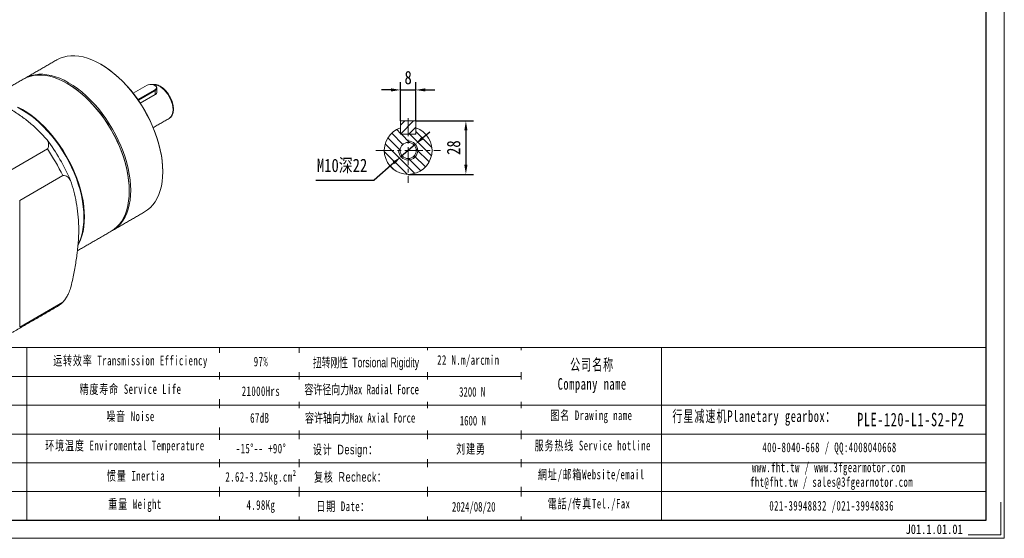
# Model space of a CAD drawing. Header units: millimetres. Extents: x -135 to 656, y -127 to 433.
# Tile 2 of 3: x 140 to 656, y -127 to 145. Entities that reach past the tile are written whole.
import ezdxf

# ---------------------------------------------------------------- set-up
doc = ezdxf.new("R2010")
doc.units = ezdxf.units.MM
doc.header["$LTSCALE"] = 1.5
doc.header["$PDSIZE"] = -1
doc.linetypes.add('CENTER', pattern=[10.16, 6.35, -1.27, 1.27, -1.27])
doc.layers.get('0').update_dxf_attribs({"lineweight": 18})
doc.layers.get('Defpoints').update_dxf_attribs({"lineweight": 18})
for name, color, linetype, lineweight in [('3中心线层', 1, 'CENTER', 18), ('5剖面线层', 2, 'Continuous', 18), ('6文字层', 3, 'Continuous', 18), ('7标注层', 4, 'Continuous', 18), ('SLD-0', 7, 'Continuous', 18), ('图框_外框线', 7, 'Continuous', 18)]:
    doc.layers.add(name, color=color, linetype=linetype, lineweight=lineweight)
doc.styles.add('TH_GBDIM', font='txt', dxfattribs={"width": 0.8})
doc.styles.add('标准', font='txt', dxfattribs={"width": 0.667})
doc.styles.add('样式 1', font='txt', dxfattribs={"width": 0.8})
doc.dimstyles.new('TH_GBDIM', dxfattribs={"dimscale": 2, "dimtxt": 3.5, "dimasz": 2.5, "dimexe": 2, "dimexo": 0, "dimgap": 1.5, "dimtad": 1, "dimdec": 1, "dimdsep": 46, "dimtxsty": 'TH_GBDIM', "dimcen": 2.5, "dimdle": 5, "dimclrd": 4, "dimclre": 4, "dimclrt": 3, "dimadec": 0, "dimazin": 2, "dimtfac": 0.714286, "dimtdec": 1, "dimtmove": 0, "dimatfit": 3, "dimfxl": 1, "dimtolj": 1, "dimarcsym": 0})

# ---------------------------------------------------------------- blocks, each defined once
blk = doc.blocks.new('*D3')
at = {"layer": '7标注层', "color": 4, "lineweight": -2}
for p, q in [((351.55, 82.63), (355.33, 85.9)), ((347.76, 79.36), (340.2, 72.81)), ((336.42, 69.54), (326.11, 60.61)), ((295.64, 60.61), (326.11, 60.61))]:
    blk.add_line(p, q, dxfattribs=at)
at = {"layer": '7标注层', "color": 4}
for points in [[(351, 83.26), (352.09, 82), (347.76, 79.36)], [(336.97, 68.91), (335.88, 70.17), (340.2, 72.81)]]:
    blk.add_solid(points, dxfattribs=at)
at = {"layer": 'Defpoints', "color": 0}
for p in [(347.76, 79.36), (340.2, 72.81)]:
    blk.add_point(p, dxfattribs=at)
at = {"layer": '7标注层', "color": 3, "insert": (309.37, 67.93), "char_height": 7, "attachment_point": 5, "style": 'TH_GBDIM'}
blk.add_mtext('\\A1;{M10深22}{}{}', dxfattribs=at)
blk = doc.blocks.new('*D4')
at = {"layer": '7标注层', "color": 4, "lineweight": -2}
for p, q in [((347.98, 91.58), (378.22, 91.58)), ((374.22, 86.58), (374.22, 68.58)), ((343.98, 63.58), (378.22, 63.58))]:
    blk.add_line(p, q, dxfattribs=at)
at = {"layer": '7标注层', "color": 4}
for points in [[(375.05, 86.58), (373.39, 86.58), (374.22, 91.58)], [(373.39, 68.58), (375.05, 68.58), (374.22, 63.58)]]:
    blk.add_solid(points, dxfattribs=at)
at = {"layer": 'Defpoints', "color": 0}
for p in [(347.98, 91.58), (343.98, 63.58), (374.22, 63.58)]:
    blk.add_point(p, dxfattribs=at)
at = {"layer": '7标注层', "color": 3, "insert": (367.8, 77.58), "char_height": 7, "attachment_point": 5, "rotation": 90, "style": 'TH_GBDIM'}
blk.add_mtext('\\A1;28', dxfattribs=at)
blk = doc.blocks.new('*D5')
at = {"layer": '7标注层', "color": 4, "lineweight": -2}
for p, q in [((339.98, 91.58), (339.98, 111.79)), ((347.98, 91.58), (347.98, 111.79)), ((334.98, 107.79), (329.98, 107.79)), ((339.98, 107.79), (347.98, 107.79)), ((352.98, 107.79), (357.98, 107.79))]:
    blk.add_line(p, q, dxfattribs=at)
at = {"layer": '7标注层', "color": 4}
for points in [[(334.98, 106.96), (334.98, 108.62), (339.98, 107.79)], [(352.98, 108.62), (352.98, 106.96), (347.98, 107.79)]]:
    blk.add_solid(points, dxfattribs=at)
at = {"layer": 'Defpoints', "color": 0}
for p in [(347.98, 107.79), (339.98, 91.58), (347.98, 91.58)]:
    blk.add_point(p, dxfattribs=at)
at = {"layer": '7标注层', "color": 3, "insert": (343.98, 114.21), "char_height": 7, "attachment_point": 5, "style": 'TH_GBDIM'}
blk.add_mtext('\\A1;8', dxfattribs=at)

msp = doc.modelspace()

# ---------------------------------------------------------------- hatches: boundary and pattern name
at = {"layer": '5剖面线层'}
h = msp.add_hatch(dxfattribs=at)
h.set_pattern_fill('ANSI31', color=256, angle=90, style=0)
h.set_pattern_definition([(135, (-162.7964, -157.567), (-2.245064, -2.245064), [])])
h.paths.add_polyline_path([(339.983501, 87.926427), (339.983501, 84.583708), (347.983501, 84.583708), (347.983501, 87.926427, -6.0856798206)])
h.paths.add_polyline_path([(348.233501, 76.083708, 1), (339.733501, 76.083708, 1)], flags=16)
h = msp.add_hatch(dxfattribs=at)
h.set_pattern_fill('ANSI31', color=256, style=0)
h.set_pattern_definition([(45, (-162.7964, -157.567), (-2.245064, 2.245064), [])])
h.paths.add_polyline_path([(347.983501, 87.926427), (347.983501, 91.583708), (343.983501, 91.583708), (343.983501, 84.583708), (347.583501, 84.583708), (347.983501, 84.983708)])
h.paths.add_polyline_path([(343.983501, 91.583708), (339.983501, 91.583708), (339.983501, 84.983708), (340.383501, 84.583708), (343.983501, 84.583708)])

# ---------------------------------------------------------------- linework, layer by layer
at = {"color": 7, "linetype": 'Continuous', "lineweight": 15}
for p, q in [((207.165513, 110.203766), (199.930792, 106.02725)), ((202.366415, 102.730794), (211.238449, 107.85251)), ((211.464723, 107.460593), (202.625294, 102.357699)), ((211.464723, 105.33283), (203.655653, 100.82475)), ((211.238449, 107.85251), (211.464723, 107.460593)), ((211.464723, 107.460593), (211.464723, 105.33283)), ((347.983501, 91.583708), (339.983501, 91.583708)), ((339.983501, 91.583708), (339.983501, 84.983708)), ((339.983501, 84.583708), (339.983501, 87.926427)), ((347.983501, 84.983708), (347.983501, 91.583708)), ((347.983501, 87.926427), (347.983501, 84.583708)), ((340.383501, 84.583708), (339.983501, 84.983708)), ((339.983501, 84.583708), (347.983501, 84.583708)), ((347.583501, 84.583708), (340.383501, 84.583708)), ((347.983501, 84.983708), (347.583501, 84.583708)), ((154.979095, 76.878199), (132.441866, 63.867734)), ((140.471203, 49.960517), (163.008432, 62.970982)), ((140.471203, -16.415762), (140.471203, 49.960517)), ((163.008432, -3.405297), (140.471203, -16.415762))]:
    msp.add_line(p, q, dxfattribs=at)
at = {"color": 7, "linetype": 'Continuous', "lineweight": 15, "flags": 128}
for points in [[(215.42452, 64.940454), (215.341647, 67.667859), (215.093444, 70.477051), (214.681181, 73.353714), (214.106951, 76.283193), (213.373688, 79.250556), (212.485127, 82.240682), (211.445795, 85.238336), (210.260988, 88.228241), (208.936742, 91.195163), (207.47981, 94.123982), (205.897609, 96.999775), (204.198206, 99.807884), (202.39026, 102.534003), (200.482984, 105.16424), (198.486098, 107.685189), (196.409776, 110.084008), (194.2646, 112.348471), (192.061498, 114.467037), (189.811701, 116.428914), (187.526671, 118.224103), (185.218052, 119.843453), (182.897609, 121.278718), (180.577166, 122.52258), (178.268546, 123.568705), (175.983516, 124.411755), (173.733719, 125.047439), (171.530618, 125.47252), (169.385441, 125.684824), (167.309119, 125.683276), (165.312232, 125.467883), (163.404957, 125.03974), (161.597011, 124.401031), (159.899478, 123.556089)], [(183.185692, 121.112358), (185.480718, 119.692601), (187.769261, 118.08733), (190.034422, 116.307753), (192.264656, 114.362936), (194.448599, 112.26279), (196.575122, 110.01802), (198.633389, 107.64006), (200.612912, 105.141031), (202.503603, 102.533668), (204.295826, 99.831253), (205.980453, 97.047562), (207.548893, 94.196776), (208.99316, 91.293426), (210.305891, 88.352301), (211.480393, 85.388397), (212.510689, 82.416808), (213.391525, 79.452682), (214.118411, 76.511123), (214.687642, 73.607121), (215.096323, 70.75547), (215.342368, 67.970706), (215.42452, 65.267018)], [(188.359491, 33.756133), (188.36136, 33.757212), (189.943561, 34.806235), (191.400493, 36.052912), (192.724739, 37.490893), (193.909546, 39.11285), (194.948878, 40.910516), (195.837439, 42.874732), (196.570702, 44.995488), (197.144932, 47.261975), (197.557195, 49.662649), (197.805398, 52.185273), (197.888271, 54.816993), (197.805398, 57.544398), (197.557195, 60.35359), (197.144932, 63.230253), (196.570702, 66.159732), (195.837439, 69.127095), (194.948878, 72.117221), (193.909546, 75.114875), (192.724739, 78.10478), (191.400493, 81.071702), (189.943561, 84.000521), (188.36136, 86.876314), (186.661957, 89.684423), (184.854011, 92.410542), (182.946735, 95.040779), (180.949849, 97.561728), (178.873527, 99.960547), (176.728351, 102.22501), (174.525249, 104.343576), (172.275452, 106.305453), (169.990422, 108.100642), (167.681803, 109.719992), (165.36136, 111.155257), (163.040917, 112.399119), (160.732297, 113.445244), (158.447267, 114.288294), (156.19747, 114.923978), (153.994369, 115.349059), (151.849192, 115.561363), (149.77287, 115.559815), (147.775984, 115.344422), (145.868708, 114.916279), (144.060762, 114.27757), (142.363229, 113.432628)], [(142.733863, 113.639803), (143.096752, 113.856081), (144.796154, 114.702102), (146.6041, 115.340811), (148.511375, 115.768955), (150.508262, 115.984348), (152.584584, 115.985896), (154.729761, 115.773591), (156.932862, 115.34851), (159.182659, 114.712827), (161.467689, 113.869776), (163.776309, 112.823652), (166.096752, 111.57979), (168.417195, 110.144525), (170.725814, 108.525175), (173.010844, 106.729985), (175.260641, 104.768109), (177.463743, 102.649543), (179.608919, 100.385079), (181.685241, 97.986261), (183.682127, 95.465312), (185.589403, 92.835075), (187.397349, 90.108956), (189.096752, 87.300847), (190.678953, 84.425053), (192.135885, 81.496235), (193.460131, 78.529313), (194.644938, 75.539408), (195.68427, 72.541754), (196.572831, 69.551628), (197.306094, 66.584265), (197.880324, 63.654786), (198.292587, 60.778123), (198.54079, 57.96893), (198.623663, 55.241526), (198.54079, 52.609806), (198.292587, 50.087182), (197.880324, 47.686508), (197.306094, 45.420021), (196.572831, 43.299265), (195.68427, 41.335049), (194.644938, 39.537383), (193.460131, 37.915426), (192.135885, 36.477445), (190.678953, 35.230767), (189.096752, 34.181745), (188.724247, 33.97349)], [(165.649443, 110.988897), (167.944469, 109.56914), (170.233012, 107.963869), (172.498173, 106.184292), (174.728407, 104.239475), (176.91235, 102.139329), (179.038873, 99.894559), (181.09714, 97.516599), (183.076663, 95.01757), (184.967354, 92.410207), (186.759577, 89.707792), (188.444204, 86.924101), (190.012644, 84.073315), (191.456911, 81.169965), (192.769642, 78.22884), (193.944144, 75.264936), (194.974441, 72.293347), (195.855276, 69.329221), (196.582162, 66.387662), (197.151393, 63.48366), (197.560074, 60.632009), (197.806119, 57.847245), (197.888271, 55.143557)], [(211.238449, 107.85251), (211.729695, 108.231342), (212.016165, 108.67473), (212.074643, 109.146746), (211.900395, 109.609152), (211.507538, 110.024488), (210.927898, 110.359107), (210.208437, 110.585898), (209.407438, 110.686491), (208.589793, 110.652732), (207.821742, 110.487355), (207.165513, 110.203766)], [(220.798534, 97.433497), (220.715663, 98.727782), (220.468997, 100.087407), (220.064313, 101.480508), (219.5111, 102.874429), (218.822322, 104.2365), (218.014127, 105.534792), (217.105455, 106.738878), (216.117606, 107.820532), (215.073734, 108.754403), (213.998307, 109.518602), (212.916531, 110.095214), (211.853763, 110.470727), (210.834913, 110.636338), (210.064062, 110.614496)], [(211.465092, 110.072886), (211.763712, 109.873902), (212.200221, 109.412418), (212.393828, 108.898632), (212.32885, 108.374168), (212.010554, 107.881519), (211.464723, 107.460593)], [(139.282129, 98.683463), (141.602572, 97.439601), (143.923016, 96.004336), (146.231634, 94.384986), (148.516665, 92.589797), (150.766462, 90.62792), (152.969564, 88.509354), (155.114739, 86.244891), (157.191062, 83.846072), (159.187948, 81.325123), (161.095223, 78.694886), (162.903169, 75.968767), (164.602572, 73.160658), (166.184773, 70.284865), (167.641706, 67.356046), (168.965951, 64.389124), (170.150758, 61.399219), (171.190091, 58.401565), (172.078652, 55.411439), (172.811914, 52.444076), (173.386144, 49.514597), (173.798408, 46.637934), (174.04661, 43.828741), (174.129484, 41.101337), (174.04661, 38.469617), (173.798408, 35.946993), (173.386144, 33.546319), (172.811914, 31.279832), (172.078652, 29.159076), (171.190091, 27.19486), (171.071915, 26.967661)], [(139.564972, 98.846745), (141.885416, 97.602883), (144.205859, 96.167618), (146.514478, 94.548268), (148.799508, 92.753079), (151.049305, 90.791202), (153.252407, 88.672636), (155.397583, 86.408173), (157.473905, 84.009354), (159.470791, 81.488405), (161.378066, 78.858168), (163.186012, 76.132049), (164.885416, 73.32394), (166.467617, 70.448147), (167.924549, 67.519328), (169.248794, 64.552406), (170.433601, 61.562501), (171.472934, 58.564847), (172.361495, 55.574721), (173.094758, 52.607358), (173.668987, 49.677879), (174.081251, 46.801216), (174.329454, 43.992023), (174.412327, 41.264619), (174.329454, 38.632899), (174.081251, 36.110275), (173.668987, 33.709601), (173.094758, 31.443114), (172.361495, 29.322358), (171.472934, 27.358142), (171.056093, 26.585114)], [(205.89574, 43.879594), (205.897609, 43.880673), (207.47981, 44.929696), (208.936742, 46.176373), (210.260988, 47.614354), (211.445795, 49.236311), (212.485127, 51.033978), (213.373688, 52.998193), (214.106951, 55.118949), (214.681181, 57.385436), (215.093444, 59.78611), (215.341647, 62.308734), (215.42452, 64.940454)]]:
    msp.add_lwpolyline(points, dxfattribs=at)
at = {"color": 7, "linetype": 'Continuous', "lineweight": 15}
msp.add_circle((343.983501, 76.083708), 4.25, dxfattribs=at)
for centre, radius, start, end in [((215.900741, 96.891624), 4.927678, 304.99883963, 6.31330846), ((343.983501, 76.083708), 12.5, 108.66292488, 71.33707512), ((68.647829, 17.762808), 107.315978, 23.40334769, 36.59665811), ((60.530582, 13.076837), 113.978662, 25.96040246, 34.03960637), ((148.140401, 13.065898), 22.189155, 300.00363009, 312.07157554)]:
    msp.add_arc(centre, radius, start, end, dxfattribs=at)
at = {"color": 4}
msp.add_arc((343.983501, 76.083708), 5, 180, 90, dxfattribs=at)
at = {"color": 7, "linetype": 'Continuous', "lineweight": 15}
for points in [[(159.899478, 123.556089), (143.098621, 113.857161)], [(183.185692, 121.112358), (182.902895, 121.275666)], [(142.363229, 113.432628), (124.714099, 103.244002)], [(165.649443, 110.988897), (165.366646, 111.152205)], [(211.465092, 110.072886), (211.238781, 110.203575)], [(212.401981, 106.57809), (212.401981, 108.766845)], [(210.426852, 88.063443), (218.727059, 92.85505)], [(215.42452, 64.940454), (215.42452, 65.267018)], [(197.888271, 54.816993), (197.888271, 55.143557)], [(189.094882, 34.180665), (205.89574, 43.879594)], [(170.702541, 23.562993), (188.359491, 33.756133)], [(136.698968, -19.160236), (159.236196, -6.149771)]]:
    msp.add_open_spline(points, degree=1, dxfattribs=at)
for points, knots in [([(154.806704, 81.742238), (153.516882, 83.141022), (150.937573, 85.938224), (146.537696, 89.995969), (141.622474, 93.888566), (136.1812, 97.50051), (130.258859, 100.758828), (123.907067, 103.6976), (117.108405, 106.351963), (111.045869, 108.408623), (107.264641, 109.555059), (105.92434, 109.961426)], [0, 0, 0, 0, 0.1168698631, 0.2337093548, 0.3528120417, 0.4718810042, 0.5863058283, 0.7007499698, 0.8181228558, 0.9355315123, 1, 1, 1, 1]), ([(218.68172, 92.84005), (218.708696, 92.851662), (219.011802, 92.982138), (219.494881, 93.406522), (220.09604, 94.101242), (220.550434, 94.959726), (220.866179, 95.946839), (221.009111, 96.89994), (221.040909, 97.736363), (221.011583, 98.608264), (220.876275, 99.693703), (220.566474, 101.015499), (220.115503, 102.346093), (219.533822, 103.658588), (218.833885, 104.926885), (218.029881, 106.125569), (217.137557, 107.230449), (216.173751, 108.218983), (215.155959, 109.070334), (214.10173, 109.766196), (213.030379, 110.28678), (211.95953, 110.623926), (210.925662, 110.733012), (210.228153, 110.724237), (209.909792, 110.619833), (209.895321, 110.615087)], [0, 0, 0, 0, 0.0045533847, 0.0511640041, 0.0976349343, 0.1447178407, 0.1929019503, 0.2421159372, 0.27116304, 0.2977559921, 0.3478172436, 0.3978003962, 0.4476833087, 0.4974845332, 0.5472450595, 0.5970142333, 0.6468311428, 0.6967461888, 0.7468124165, 0.7970721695, 0.8475310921, 0.8980687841, 0.948295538, 0.9976496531, 1, 1, 1, 1]), ([(212.37971, 106.859114), (212.362915, 106.640264), (212.326265, 106.162682), (211.931065, 105.638956), (211.575018, 105.405233), (211.464723, 105.33283)], [0, 0, 0, 0, 0.3686198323, 0.8044115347, 1, 1, 1, 1]), ([(154.806704, 81.742238), (155.081842, 81.187932), (155.557843, 80.22896), (155.700801, 78.795365), (155.486648, 77.712544), (155.107998, 77.090097), (154.979095, 76.878199)], [0, 0, 0, 0, 0.3476493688, 0.6014469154, 0.8643219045, 1, 1, 1, 1]), ([(163.008432, 62.970982), (163.520788, 62.951721), (164.456271, 62.916552), (165.562674, 62.288474), (166.447006, 61.47005), (166.907215, 60.746915), (167.135074, 60.388877)], [0, 0, 0, 0, 0.2851027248, 0.5205528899, 0.7626160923, 1, 1, 1, 1]), ([(167.135074, 3.941327), (167.453273, 5.305316), (168.337425, 9.095308), (169.567445, 15.259838), (170.673069, 22.423108), (171.326071, 29.45714), (171.473026, 36.278437), (171.073713, 42.760066), (170.181067, 48.931523), (168.869141, 54.822723), (167.71315, 58.53332), (167.135074, 60.388877)], [0, 0, 0, 0, 0.0644684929, 0.1791328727, 0.2937648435, 0.4109518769, 0.528117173, 0.6447180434, 0.7613496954, 0.8806582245, 1, 1, 1, 1]), ([(167.135074, 3.941327), (166.792548, 3.030334), (166.199964, 1.454281), (165.029778, -0.737621), (163.984851, -2.300198), (163.256412, -3.124637), (163.008432, -3.405297)], [0, 0, 0, 0, 0.3476493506, 0.6014468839, 0.8643220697, 1, 1, 1, 1])]:
    msp.add_open_spline(points, degree=3, knots=knots, dxfattribs=at)
at = {"layer": '3中心线层'}
for p, q in [((343.983501, 93.083708), (343.983501, 59.083708)), ((326.983501, 76.083708), (360.983501, 76.083708))]:
    msp.add_line(p, q, dxfattribs=at)
at = {"layer": 'SLD-0'}
for p, q in [((144.297498, -27.098408), (144.297498, -117.574626)), ((245.17047, -27.098408), (245.17047, -117.58492))]:
    msp.add_line(p, q, dxfattribs=at)
at = {"layer": '图框_外框线'}
for p, q in [((-65.526139, -27.098408), (646.862832, -27.098408)), ((403.120707, -27.098408), (403.120707, -117.58492)), ((476.676617, -27.098408), (476.676617, -117.58492)), ((2.743471, -42.196118), (403.120707, -42.196118)), ((-65.526139, -57.293828), (646.862832, -57.293828)), ((2.743471, -72.391538), (646.862832, -72.391538)), ((2.743471, -102.586957), (646.862832, -102.586957))]:
    msp.add_line(p, q, dxfattribs=at)
at = {"layer": '图框_外框线', "color": 3}
msp.add_lwpolyline([(-135.465562, -127.010563), (656.288476, -127.010563), (656.288476, 432.872649), (-135.465562, 432.872649)], close=True, dxfattribs=at)
at = {"layer": '图框_外框线', "color": 3, "lineweight": 25}
msp.add_lwpolyline([(-88.337346, -117.58492), (646.862832, -117.58492), (646.862832, 423.447006), (-88.337346, 423.447006)], close=True, dxfattribs=at)
at = {"layer": '图框_外框线', "color": 3}
msp.add_lwpolyline([(654.403347, -108.159276), (654.403347, -125.125434), (637.437189, -125.125434)], dxfattribs=at)

# ---------------------------------------------------------------- texts
at = {"layer": '6文字层', "insert": (604.566808, -119.759455), "char_height": 5, "width": 43.30442304, "attachment_point": 1, "style": '样式 1'}
msp.add_mtext('J01.1.01.0{\\f宋体|b0|i0|c0|p2;1}', dxfattribs=at)
at = {"layer": 'SLD-0', "color": 1, "attachment_point": 2, "style": '标准'}
for s, insert, char_height, width in [('\\T1.1;运转效率 Transmission Efficiency', (198.503963, -31.404511), 5.03256992, 85.52124455), ('\\T1.1;97%', (266.85905, -31.918432), 5.0325699, 64.35994814), ('\\T1.1;公司名称\\PCompany name', (440.365179, -33.058693), 6.0390839, 78.18728075), ('\\T1.1;精度寿命 Service Life', (198.503963, -46.361102), 5.03256992, 67.12809784), ('{\\T1.1;\\f宋体|b0|i0|c0|p2;110-230\\f宋体|b0|i0|c134|p2;N·m}', (122.03691, -47.216827), 5.03256992, 41.68288708), ('\\T1.1;21000Hrs', (266.85905, -47.429368), 5.03256992, 64.35994814), ('{\\T1.1;\\f宋体|b0|i0|c0|p2;330-690\\f宋体|b0|i0|c134|p2;N·m}', (122.215491, -61.67254), 5.03256992, 50.05119922), ('\\T1.1;噪音 Noise', (198.503963, -60.596888), 5.03256992, 44.4071464), ('\\T1.1;67dB', (266.239307, -61.477061), 5.0325699, 33.20904069), ('\\T1.1;图名 Drawing name', (439.95238, -60.076877), 5.03256992, 64.35994814), ('\\T1.1;  行星减速机Planetary gearbox：', (522.310004, -60.041929), 6.0390839, 94.98053797), ('\\T1.1;\\pxt5;PLE-120-L1-S2-P2', (607.341255, -61.29208), 7.04559789, 66.12460825), ('{\\T1.1;环境温度 Enviromental Temperature}', (195.618776, -75.913877), 5.03256992, 187.66711358), ('\\T1.1;-15%%D-- +90%%D', (266.85905, -77.481273), 5.03256992, 43.17077977), ('\\T1.1;服务热线 Service hotline', (440.666033, -75.90169), 5.03256992, 71.70316511), ('\\T1.1;400-8040-668 / QQ:4008040668', (564.720786, -76.863298), 5.03256992, 146.52533279), ('\\T1.1;www.fht.tw / www.3fgearmotor.com ', (564.256756, -87.345464), 5.03256992, 146.69027979), ('\\T1.1;網址/邮箱Website/email', (439.882414, -91.064036), 5.03256992, 74.63624589), ('\\T1.1;\\pxt12;fht@fht.tw / sales@3fgearmotor.com ', (565.790482, -95.008736), 5.03256992, 146.69027979), ('\\T1.1;重量 Weight', (200.848203, -106.547847), 5.03256992, 39.13228292), ('\\T1.1;4.98Kg', (266.85905, -107.035575), 5.03256992, 33.6721892), ('\\T1.1;電話/传真Tel./Fax', (438.754894, -106.344597), 5.03256992, 75.53390118), ('\\T1.1;021-39948832 /021-39948836 ', (565.843104, -107.44493), 5.03256992, 112.00912534)]:
    msp.add_mtext(s, dxfattribs=dict(at, insert=insert, char_height=char_height, width=width))

# ---------------------------------------------------------------- dimensions: what is measured, and where the dimension line sits
at = {"layer": '7标注层'}
dim = msp.add_linear_dim(base=(347.983501, 107.789422), p1=(339.983501, 91.583708), p2=(347.983501, 91.583708), dimstyle='TH_GBDIM', override={"dimexo": 0, "dimgap": 1.5, "dimtad": 1, "dimjust": 0, "dimdec": 5, "dimlfac": 1, "dimse1": 0, "dimse2": 0, "dimsd1": 0, "dimsd2": 0}, dxfattribs=at)
dim.commit()
dim.dimension.update_dxf_attribs({"geometry": '*D5', "text_midpoint": (343.983501, 107.789422), "dimtype": 160})
dim = msp.add_linear_dim(base=(374.219422, 63.583708), p1=(347.983501, 91.583708), p2=(343.983501, 63.583708), angle=90, dimstyle='TH_GBDIM', override={"dimexo": 0, "dimgap": 1.5, "dimtad": 1, "dimjust": 0, "dimdec": 5, "dimlfac": 1, "dimse1": 0, "dimse2": 0, "dimsd1": 0, "dimsd2": 0}, dxfattribs=at)
dim.commit()
dim.dimension.update_dxf_attribs({"geometry": '*D4', "text_midpoint": (367.797635, 77.583708)})
dim = msp.add_diameter_dim_2p(p1=(347.764362, 79.355571), p2=(340.20264, 72.811845), text='{M10深22}{}{}', dimstyle='TH_GBDIM', override={"dimgap": 1.5, "dimtad": 1, "dimtih": 0, "dimtoh": 1, "dimdec": 0, "dimlfac": 1, "dimse1": 0, "dimse2": 0, "dimsd1": 0, "dimsd2": 0, "dimtix": 0, "dimtofl": 1, "dimatfit": 3}, dxfattribs=at)
dim.commit()
dim.dimension.update_dxf_attribs({"geometry": '*D3', "text_midpoint": (309.371653, 67.93396)})

# ---------------------------------------------------------------- next in the draw order: texts
at = {"layer": 'SLD-0', "color": 1, "insert": (266.85905, -92.318972), "char_height": 5.03256992, "width": 187.66711358, "attachment_point": 2, "style": '标准', "bg_fill": 2}
msp.add_mtext('{\\T1.1;\\f宋体|b0|i0|c0|p2;2.62-3.25\\f宋体|b0|i0|c134|p2;kg.cm²}', dxfattribs=at)

# ---------------------------------------------------------------- next in the draw order: linework, layer by layer
at = {"layer": '图框_外框线'}
for p, q in [((286.842054, -27.098408), (286.842054, -117.083003)), ((354.165189, -27.098408), (354.165189, -117.58492)), ((2.743471, -87.489247), (646.862832, -87.489247))]:
    msp.add_line(p, q, dxfattribs=at)

# ---------------------------------------------------------------- next in the draw order: texts
at = {"layer": 'SLD-0', "color": 1, "insert": (201.389167, -91.771464), "char_height": 5.03256992, "width": 45.46550411, "attachment_point": 2, "style": '标准'}
msp.add_mtext('\\T1.1;惯量 Inertia', dxfattribs=at)

# ---------------------------------------------------------------- next in the draw order: texts
at = {"layer": 'SLD-0', "color": 1, "char_height": 5.03256992, "attachment_point": 2, "style": '标准', "bg_fill": 2}
for s, insert, width in [('{\\T1.1;22 N.m/arcmin}', (375.493788, -31.117026), 64.35994814), ('{\\f宋体|b0|i0|c134|p2;容许径向力Max Radial Force}', (319.616202, -46.529498), 187.66711358), ('{\\f宋体|b0|i0|c134|p2;容许轴向力Max Axial Force}', (318.84024, -61.413357), 187.66711358), ('{\\fSimSun|b0|i0|c134|p2;\\T1.1;设计 \\fArial|b0|i0|c0|p34;Design\\fSimSun|b0|i0|c134|p2;：}', (311.113701, -77.997948), 187.66711358), ('{\\fSimSun|b0|i0|c134|p2;\\T1.1;复核 \\fArial|b0|i0|c0|p34;Recheck\\fSimSun|b0|i0|c134|p2;：}', (313.700961, -92.353171), 187.66711358), ('{\\T1.1;日期 Date：}', (309.922425, -107.731155), 187.66711358)]:
    msp.add_mtext(s, dxfattribs=dict(at, insert=insert, width=width))

# ---------------------------------------------------------------- next in the draw order: texts
at = {"layer": 'SLD-0', "color": 1, "width": 187.66711358, "attachment_point": 2, "style": '标准', "bg_fill": 2}
for s, insert, char_height in [('{\\f宋体|b0|i0|c134|p2;\\W0.65;扭转刚性 \\fArial|b0|i0|c0|p34;Torsional Rigidity}', (321.920152, -32.422962), 5.03256992), ('{\\fSimSun|b1|i0|c134|p2;32\\fSimSun|b1|i0|c0|p2;0\\fSimSun|b1|i0|c134|p2;0 N}', (377.532491, -47.826953), 5.03256992), ('{\\fSimSun|b1|i0|c134|p2;16\\fSimSun|b1|i0|c0|p2;0\\fSimSun|b1|i0|c134|p2;0 N}', (377.883104, -62.881141), 5.03256992), ('{\\fSimSun|b0|i0|c134|p2;\\T1.1;刘建勇 }', (376.936059, -77.644705), 5.03256992), ('2024/08/20', (378.34595, -107.984814), 5.0325699)]:
    msp.add_mtext(s, dxfattribs=dict(at, insert=insert, char_height=char_height))

doc.saveas('drawing.dxf')
